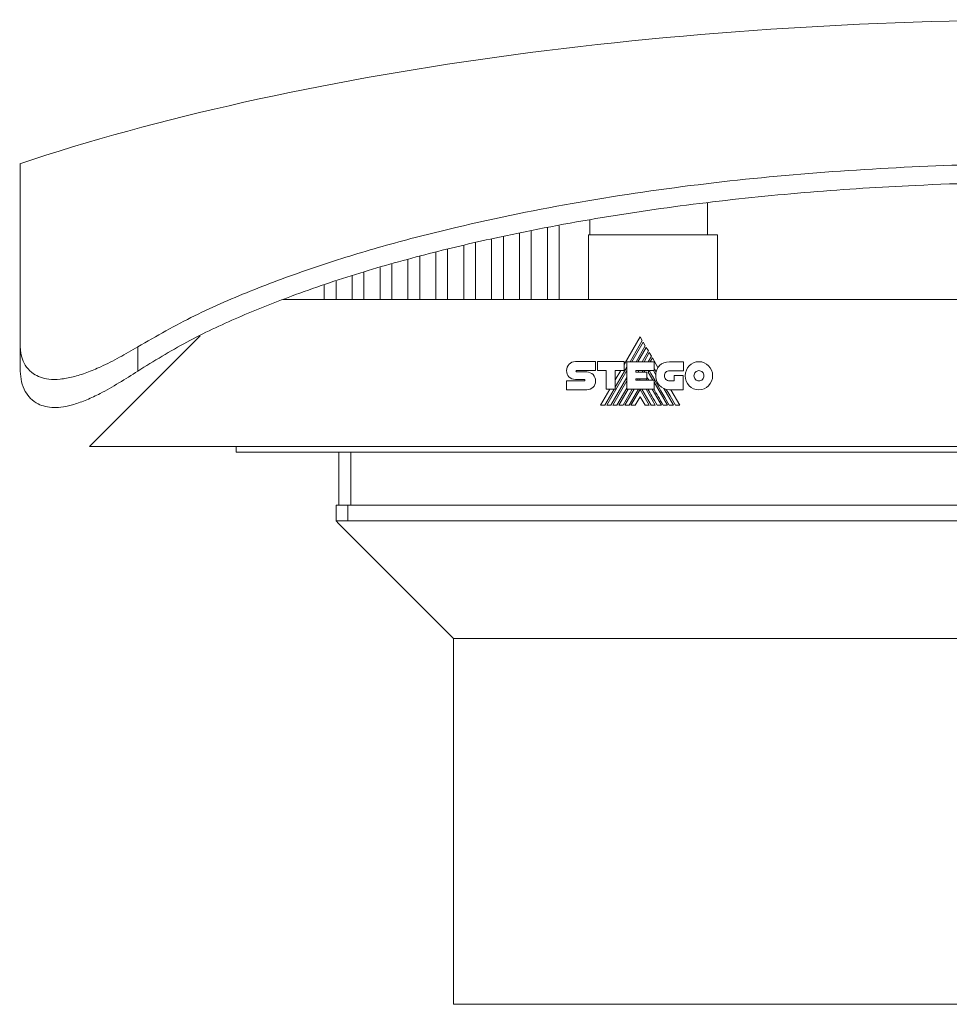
# Model space of a CAD drawing. Header units: millimetres. Extents: x 33 to 1164, y 152 to 721.
# Tile 3 of 5: x 426 to 584, y 553 to 721. Entities that reach past the tile are written whole.
import ezdxf

# ---------------------------------------------------------------- set-up
doc = ezdxf.new("R2010")
doc.units = ezdxf.units.MM
doc.linetypes.add('PHANTOM', pattern=[12.7, 6.35, -1.27, 1.27, -1.27, 1.27, -1.27])
doc.layers.add('___VS___', color=7, linetype='Continuous', lineweight=15)

msp = doc.modelspace()

# ---------------------------------------------------------------- linework, layer by layer
at = {"color": 7, "linetype": 'Continuous', "lineweight": 15}
for p, q in [((542.77, 684.13), (542.77, 689.64)), ((517.52, 685.7), (517.52, 673.13)), ((522.77, 684.13), (522.77, 686.69)), ((510.77, 684.41), (510.77, 673.13)), ((512.77, 684.79), (512.77, 673.13)), ((515.52, 685.32), (515.52, 673.13)), ((522.52, 673.13), (522.52, 684.13)), ((544.52, 684.13), (522.52, 684.13)), ((544.52, 684.13), (544.52, 673.13)), ((501.27, 682.34), (501.27, 673.13)), ((503.27, 682.81), (503.27, 673.13)), ((506.02, 683.45), (506.02, 673.13)), ((508.02, 683.89), (508.02, 673.13)), ((496.52, 681.22), (496.52, 673.13)), ((498.52, 681.69), (498.52, 673.13)), ((489.02, 679.17), (489.02, 673.13)), ((491.77, 679.94), (491.77, 673.13)), ((493.77, 680.5), (493.77, 673.13)), ((484.27, 677.83), (484.27, 673.13)), ((487.02, 678.6), (487.02, 673.13)), ((479.52, 676.27), (479.52, 673.13)), ((482.27, 677.2), (482.27, 673.13)), ((477.52, 675.59), (477.52, 673.13)), ((470.49, 673.13), (590.02, 673.13)), ((456.35, 666.96), (437.52, 648.13)), ((531.32, 666.79), (528.6, 662.07)), ((529.6, 662.55), (531.69, 666.17)), ((531.85, 665.89), (529.92, 662.55)), ((531.69, 666.17), (531.32, 666.79)), ((532.2, 665.27), (531.85, 665.89)), ((425.74, 665.1), (425.74, 660.96)), ((445.74, 665.1), (445.74, 660.96)), ((530.63, 662.55), (532.2, 665.27)), ((532.36, 664.99), (530.95, 662.55)), ((531.66, 662.55), (532.72, 664.38)), ((532.88, 664.1), (531.98, 662.55)), ((532.72, 664.38), (532.36, 664.99)), ((533.24, 663.47), (532.88, 664.1)), ((520.29, 662.56), (523.71, 662.56)), ((523.71, 662.56), (523.71, 661.04)), ((524.05, 661.04), (524.05, 662.56)), ((524.05, 662.56), (528.6, 662.56)), ((528.6, 662.56), (528.6, 661.05)), ((529.06, 657.84), (529.06, 662.55)), ((529.06, 662.55), (533.7, 662.55)), ((532.71, 662.55), (533.24, 663.47)), ((533.4, 663.2), (533.02, 662.55)), ((534.35, 661.55), (533.4, 663.2)), ((533.7, 662.55), (533.7, 661.02)), ((536.3, 662.53), (538.68, 662.53)), ((538.68, 662.53), (538.68, 661)), ((518.79, 661.03), (518.79, 661.03)), ((520.49, 661.04), (523.71, 661.04)), ((520.49, 660.8), (522.23, 660.8)), ((525.53, 661.04), (524.05, 661.04)), ((525.53, 657.84), (525.53, 661.04)), ((525.63, 655.12), (529.06, 661.05)), ((527.08, 658.19), (529.06, 661.62)), ((528.6, 661.05), (527.08, 661.05)), ((527.08, 657.84), (527.08, 661.05)), ((528.01, 661.05), (527.08, 659.45)), ((530.6, 661.02), (533.7, 661.02)), ((530.6, 661.02), (530.6, 660.77)), ((530.6, 660.77), (532.45, 660.77)), ((530.96, 660.77), (531.1, 661.02)), ((531.68, 660.77), (531.82, 661.02)), ((532, 660.77), (532.14, 661.02)), ((532.45, 660.77), (532.45, 659.62)), ((532.71, 660.75), (532.86, 661.02)), ((532.71, 660.75), (533.49, 659.39)), ((533.58, 661.02), (533.98, 660.32)), ((538.68, 661), (536.3, 661)), ((518.79, 659.28), (521.8, 659.28)), ((521.8, 659.54), (520.29, 659.54)), ((526.34, 655.12), (529.06, 659.83)), ((526.67, 655.12), (529.06, 659.27)), ((530.6, 659.62), (532.45, 659.62)), ((530.6, 659.62), (530.6, 659.39)), ((530.6, 659.39), (533.68, 659.39)), ((530.88, 659.39), (531.01, 659.62)), ((531.2, 659.39), (531.33, 659.62)), ((532.32, 659.62), (532.45, 659.39)), ((533.68, 657.84), (533.68, 659.39)), ((533.68, 659.07), (535.96, 655.12)), ((536.3, 659.29), (537.12, 659.29)), ((537.12, 659.29), (537.12, 660.2)), ((537.12, 660.2), (538.63, 660.2)), ((538.63, 660.2), (538.63, 657.77)), ((522.23, 657.77), (518.79, 657.77)), ((526.15, 657.84), (524.58, 655.12)), ((525.31, 655.12), (526.88, 657.84)), ((525.53, 657.84), (527.08, 657.84)), ((527.37, 655.12), (529.06, 658.04)), ((527.69, 655.12), (529.26, 657.84)), ((528.4, 655.12), (529.98, 657.84)), ((528.73, 655.12), (530.3, 657.84)), ((529.06, 657.84), (533.68, 657.84)), ((529.44, 655.12), (531.02, 657.84)), ((529.76, 655.12), (531.32, 657.82)), ((532.87, 655.12), (531.32, 657.82)), ((533.2, 655.12), (531.62, 657.84)), ((532.32, 657.84), (533.9, 655.12)), ((533.35, 657.84), (534.93, 655.12)), ((535.34, 657.98), (536.99, 655.12)), ((538.63, 657.77), (536.31, 657.77)), ((538.07, 655.12), (536.54, 657.77)), ((531.32, 656.58), (530.46, 655.12)), ((531.32, 656.58), (532.16, 655.12)), ((437.52, 648.13), (767.52, 648.13)), ((462.52, 648.13), (462.52, 647.13)), ((462.52, 647.13), (742.52, 647.13)), ((480.02, 638.13), (480.02, 647.13)), ((479.52, 638.13), (479.52, 635.43)), ((479.52, 638.13), (481.52, 638.13)), ((481.52, 638.13), (481.52, 635.43)), ((481.52, 638.13), (723.52, 638.13)), ((481.52, 635.43), (479.52, 635.43)), ((723.52, 635.43), (481.52, 635.43)), ((499.52, 615.43), (499.52, 553.13)), ((602.52, 615.43), (499.52, 615.43)), ((602.52, 553.13), (499.52, 553.13))]:
    msp.add_line(p, q, dxfattribs=at)
at = {"color": 8, "linetype": 'Continuous', "lineweight": 15}
msp.add_line((482.02, 647.13), (482.02, 638.13), dxfattribs=at)
at = {"color": 7, "linetype": 'Continuous', "lineweight": 15, "flags": 128}
msp.add_lwpolyline([(537.34, 655.12), (536.86, 655.95), (536.42, 656.72), (536.08, 657.29), (535.77, 657.83)], dxfattribs=at)
at = {"color": 7, "linetype": 'Continuous', "lineweight": 15}
for centre, radius, start, end in [((536.58, 660.21), 2.6, 149.0381, 166.8386), ((536.31, 660.11), 2.34, 174.6401, 270)]:
    msp.add_arc(centre, radius, start, end, dxfattribs=at)
msp.add_ellipse((602.52, 635.75), major_axis=(251.76, 0), ratio=0.337724, start_param=1.570796, end_param=2.349853, dxfattribs=at)
for points, knots in [([(425.74, 665.1), (425.74, 666.21), (425.74, 668.42), (425.74, 672.34), (425.74, 676.65), (425.74, 680.93), (425.74, 685.13), (425.74, 689.01), (425.74, 692.24), (425.74, 694.54), (425.74, 695.87), (425.74, 696.4), (425.74, 696.27), (425.74, 696.25)], [0, 0, 0, 0, 0.040769, 0.081671, 0.165556, 0.249579, 0.333561, 0.462692, 0.591848, 0.721878, 0.852024, 0.982189, 1, 1, 1, 1]), ([(759.3, 665.1), (757.4, 666.21), (753.6, 668.43), (745.55, 672.36), (735.09, 676.74), (722.1, 681.14), (708.83, 684.77), (695.39, 687.74), (681.84, 690.15), (665.85, 692.49), (647.38, 694.53), (626.41, 695.92), (605.4, 696.44), (584.17, 696.11), (562.75, 694.96), (541.18, 692.87), (519.74, 689.69), (501.83, 685.98), (487.38, 682.25), (476.33, 678.87), (465.65, 674.95), (455.34, 670.54), (448.94, 666.92), (445.74, 665.1)], [0, 0, 0, 0, 0.020414, 0.040833, 0.083194, 0.125636, 0.168199, 0.210847, 0.253489, 0.295983, 0.360993, 0.426061, 0.491138, 0.55616, 0.623214, 0.690347, 0.757441, 0.82444, 0.860203, 0.895979, 0.931724, 0.965874, 1, 1, 1, 1]), ([(759.3, 660.96), (757.13, 662.31), (752.8, 665.01), (745.93, 668.44), (736.51, 672.54), (724.39, 676.97), (709.48, 681.31), (694.31, 684.78), (678.97, 687.51), (663.54, 689.6), (645.49, 691.46), (624.8, 692.84), (601.48, 693.31), (579.98, 692.78), (560.33, 691.53), (542.55, 689.74), (524.86, 687.23), (509.13, 684.25), (495.36, 681.04), (483.52, 677.73), (472.68, 674.09), (462.85, 670.17), (454.02, 666.05), (448.5, 662.65), (445.74, 660.96)], [0, 0, 0, 0, 0.023651, 0.047343, 0.071021, 0.118867, 0.166803, 0.214867, 0.263021, 0.311164, 0.359148, 0.431186, 0.503263, 0.575305, 0.630474, 0.685687, 0.740882, 0.796026, 0.833982, 0.871952, 0.90989, 0.939939, 0.970007, 1, 1, 1, 1]), ([(445.74, 665.1), (444.7, 664.49), (442.63, 663.25), (439.7, 661.77), (437.06, 660.65), (434.71, 659.9), (432.51, 659.51), (430.63, 659.51), (429.12, 659.87), (427.81, 660.53), (426.75, 661.57), (425.91, 663.11), (425.81, 664.38), (425.74, 665.1)], [0, 0, 0, 0, 0.107356, 0.214591, 0.296743, 0.378795, 0.461685, 0.54453, 0.614542, 0.684608, 0.778923, 0.873371, 1, 1, 1, 1]), ([(445.74, 660.96), (444.68, 660.27), (442.56, 658.9), (439.63, 657.25), (437.05, 656.03), (434.95, 655.26), (433.07, 654.82), (431.43, 654.69), (429.98, 654.87), (428.61, 655.37), (427.43, 656.25), (426.48, 657.53), (425.86, 659.11), (425.78, 660.34), (425.74, 660.96)], [0, 0, 0, 0, 0.110647, 0.221154, 0.299067, 0.376872, 0.441329, 0.505744, 0.57022, 0.634743, 0.718417, 0.802226, 0.901073, 1, 1, 1, 1]), ([(479.52, 635.43), (480.71, 634.23), (483.4, 631.55), (487.95, 626.99), (493.42, 621.52), (497.38, 617.56), (499.52, 615.43)], [0, 0, 0, 0, 0.181466, 0.408027, 0.680714, 1, 1, 1, 1])]:
    msp.add_open_spline(points, degree=3, knots=knots, dxfattribs=at)
for points in [[(519.23, 662.11), (519.5, 662.39), (519.87, 662.56), (520.29, 662.56)], [(534.62, 661.89), (535, 662.29), (535.57, 662.53), (536.3, 662.53)], [(539.69, 661.85), (540.11, 662.28), (540.69, 662.55), (541.34, 662.55)], [(541.34, 662.55), (541.98, 662.55), (542.57, 662.28), (542.99, 661.85)], [(519.18, 659.96), (518.93, 660.21), (518.78, 660.57), (518.79, 661.03)], [(518.79, 661.03), (518.79, 661.45), (518.96, 661.83), (519.23, 662.11)], [(520.43, 661), (520.41, 660.98), (520.39, 660.94), (520.39, 660.91)], [(520.39, 660.91), (520.39, 660.88), (520.4, 660.85), (520.42, 660.83)], [(520.42, 660.83), (520.44, 660.81), (520.47, 660.8), (520.49, 660.8)], [(520.49, 661.04), (520.46, 661.04), (520.44, 661.02), (520.43, 661)], [(522.23, 660.8), (522.64, 660.8), (523.02, 660.62), (523.29, 660.34)], [(536.29, 655.12), (534.11, 658.87), (532.97, 660.84), (532.87, 661.02)], [(534.05, 660.8), (533.91, 661.04), (533.8, 661.24), (533.7, 661.4)], [(533.98, 660.32), (533.99, 660.49), (534.01, 660.65), (534.05, 660.8)], [(534.35, 661.55), (534.43, 661.67), (534.52, 661.79), (534.62, 661.89)], [(535.71, 660.76), (535.56, 660.6), (535.47, 660.39), (535.47, 660.15)], [(536.3, 661), (536.07, 661), (535.86, 660.91), (535.71, 660.76)], [(539, 660.15), (539, 660.81), (539.27, 661.41), (539.69, 661.85)], [(540.74, 660.77), (540.58, 660.61), (540.49, 660.39), (540.49, 660.15)], [(541.34, 661.03), (541.1, 661.03), (540.89, 660.93), (540.74, 660.77)], [(541.94, 660.77), (541.78, 660.93), (541.57, 661.03), (541.34, 661.03)], [(542.19, 660.15), (542.19, 660.39), (542.09, 660.61), (541.94, 660.77)], [(542.99, 661.85), (543.41, 661.41), (543.67, 660.81), (543.67, 660.15)], [(520.29, 659.54), (519.86, 659.55), (519.46, 659.69), (519.18, 659.96)], [(521.87, 659.5), (521.85, 659.53), (521.82, 659.54), (521.8, 659.54)], [(521.8, 659.28), (521.83, 659.28), (521.85, 659.3), (521.87, 659.32)], [(521.9, 659.4), (521.9, 659.44), (521.89, 659.48), (521.87, 659.5)], [(521.87, 659.32), (521.89, 659.34), (521.9, 659.37), (521.9, 659.4)], [(523.29, 660.34), (523.56, 660.05), (523.73, 659.66), (523.73, 659.23)], [(523.73, 659.23), (523.73, 658.81), (523.57, 658.45), (523.3, 658.2)], [(532.79, 659.39), (532.64, 659.65), (532.53, 659.84), (532.45, 659.98)], [(535.47, 660.15), (535.47, 659.91), (535.56, 659.7), (535.71, 659.54)], [(535.71, 659.54), (535.86, 659.39), (536.07, 659.29), (536.3, 659.29)], [(539.69, 658.46), (539.26, 658.89), (539, 659.49), (539, 660.15)], [(540.49, 660.15), (540.49, 659.91), (540.58, 659.69), (540.74, 659.53)], [(540.74, 659.53), (540.89, 659.37), (541.1, 659.27), (541.34, 659.27)], [(541.34, 659.27), (541.57, 659.27), (541.78, 659.37), (541.94, 659.53)], [(541.94, 659.53), (542.09, 659.69), (542.19, 659.91), (542.19, 660.15)], [(543.67, 660.15), (543.67, 659.49), (543.41, 658.89), (542.99, 658.46)], [(523.3, 658.2), (523.03, 657.93), (522.65, 657.77), (522.23, 657.77)], [(534.23, 655.12), (533.56, 656.26), (533.04, 657.17), (532.65, 657.84)], [(535.25, 655.12), (534.63, 656.2), (534.1, 657.11), (533.68, 657.85)], [(541.34, 657.76), (540.69, 657.76), (540.11, 658.02), (539.69, 658.46)], [(542.99, 658.46), (542.57, 658.02), (541.98, 657.76), (541.34, 657.76)]]:
    msp.add_open_spline(points, degree=3, dxfattribs=at)
at = {"layer": '___VS___', "linetype": 'PHANTOM'}
for p, q in [((518.79, 659.28), (518.79, 657.77)), ((524.58, 655.12), (525.31, 655.12)), ((525.63, 655.12), (526.34, 655.12)), ((526.67, 655.12), (527.37, 655.12)), ((527.69, 655.12), (528.4, 655.12)), ((528.73, 655.12), (529.44, 655.12)), ((529.76, 655.12), (530.46, 655.12)), ((532.16, 655.12), (532.87, 655.12)), ((533.2, 655.12), (533.9, 655.12)), ((534.23, 655.12), (534.93, 655.12)), ((535.25, 655.12), (535.96, 655.12)), ((536.29, 655.12), (536.99, 655.12)), ((537.34, 655.12), (538.07, 655.12))]:
    msp.add_line(p, q, dxfattribs=at)

doc.saveas('drawing.dxf')
